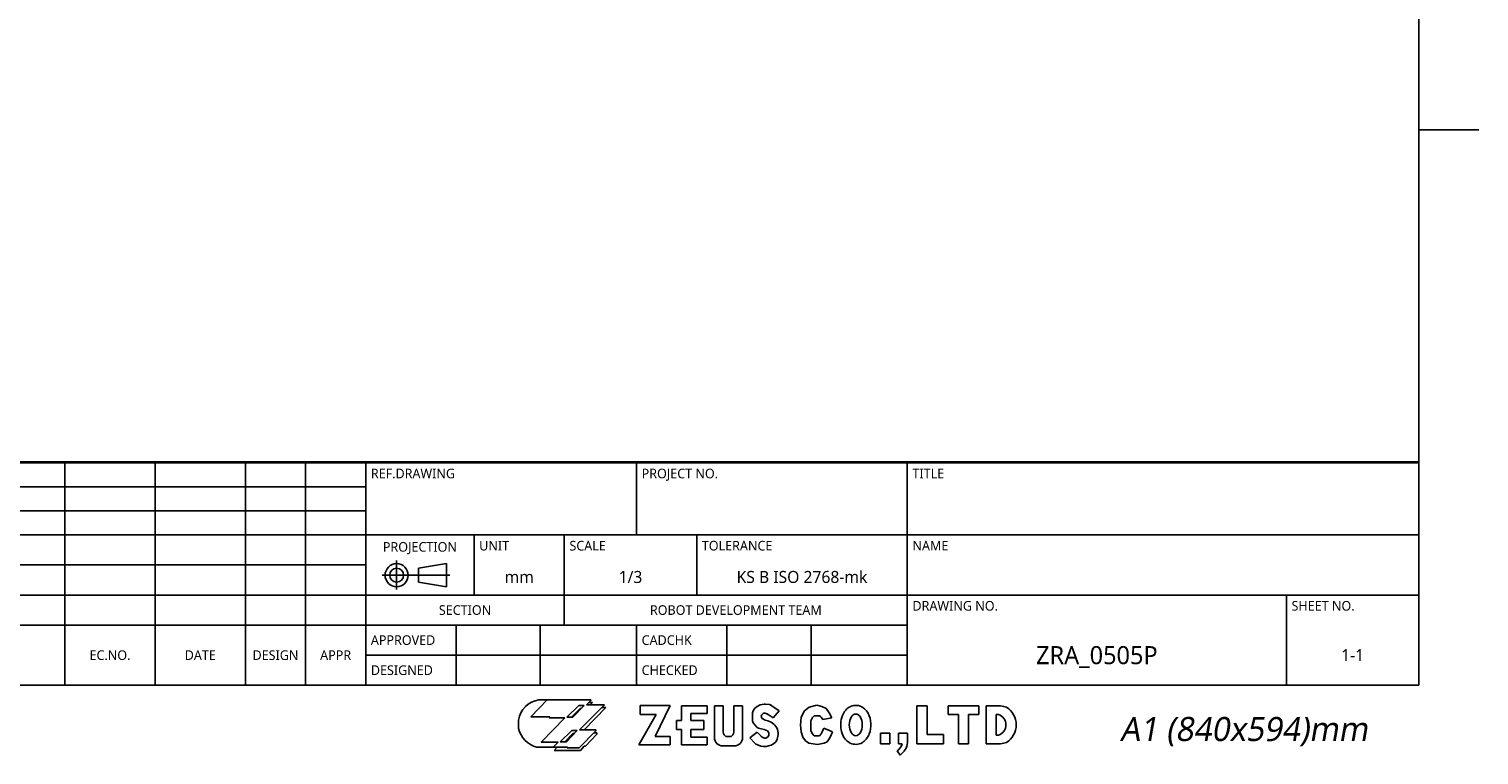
# Model space of a CAD drawing. Header units: millimetres. Extents: x 12 to 2508, y 25 to 1770.
# Tile 12 of 53: x 1767 to 2490, y 25 to 387. Entities that reach past the tile are written whole.
import ezdxf

# ---------------------------------------------------------------- set-up
doc = ezdxf.new("R2010")
doc.units = ezdxf.units.MM
doc.styles.add('TEXTSTYLE_2', font='malgun.ttf')
doc.styles.add('TEXTSTYLE_6', font='malgun.ttf')

# ---------------------------------------------------------------- blocks, each defined once
blk = doc.blocks.new('TABLE_BL0', base_point=(732.5, 38.56))
at = {"color": 134}
for p, q in [((820, 57.13), (645, 57.13)), ((645, 20), (645, 57.13)), ((820, 57), (645, 57)), ((690, 45), (690, 57)), ((735, 20), (735, 57)), ((820, 20), (820, 57.13)), ((820, 45), (645, 45)), ((663, 35), (663, 45)), ((678, 30), (678, 45)), ((700, 35), (700, 45)), ((820, 35), (645, 35)), ((798, 20), (798, 35)), ((735, 30), (645, 30)), ((660, 20), (660, 30)), ((674, 20), (674, 30)), ((690, 20), (690, 30)), ((705, 20), (705, 30)), ((719, 20), (719, 30)), ((735, 25), (645, 25)), ((820, 20), (645, 20))]:
    blk.add_line(p, q, dxfattribs=at)
at = {"color": 134, "line_spacing_factor": 0.9, "style": 'TEXTSTYLE_6'}
for s, insert, char_height, width, attachment_point in [('REF.DRAWING', (645.85, 56), 1.6, 14.4948, 1), ('PROJECT NO.', (690.85, 56), 1.6, 13.5763, 1), ('TITLE', (735.85, 56), 1.6, 5.1852, 1), ('PROJECTION', (654, 43.8), 1.6, 12.9067, 2), ('UNIT', (663.85, 44), 1.6, 5.043, 1), ('SCALE', (678.85, 44), 1.6, 6.2993, 1), ('TOLERANCE', (700.85, 44), 1.6, 12.2015, 1), ('NAME', (735.85, 44), 1.6, 6.3526, 1), ('1/3', (689, 39), 2, 4.163, 2), ('KS B ISO 2768-mk ', (717.5, 39), 2, 24.2148, 2), ('mm', (670.5, 39), 2, 4.8889, 2), ('DRAWING NO.', (735.85, 34), 1.6, 15.0815, 1), ('SHEET NO.', (798.85, 34), 1.6, 10.9926, 1), ('SECTION', (661.5, 33.3), 1.6, 8.9719, 2), ('ROBOT DEVELOPMENT TEAM', (706.5, 33.3), 1.6, 30.1096, 2), ('APPROVED', (645.85, 28.3), 1.6, 11.2296, 1), ('CADCHK', (690.85, 28.3), 1.6, 8.8, 1), ('ZRA_0505P', (766.5, 26.5), 3, 21.8778, 2), ('1-1', (809, 26), 2, 4.2074, 2), ('DESIGNED', (645.85, 23.3), 1.6, 10.5541, 1), ('CHECKED', (690.85, 23.3), 1.6, 9.6356, 1)]:
    blk.add_mtext(s, dxfattribs=dict(at, insert=insert, char_height=char_height, width=width, attachment_point=attachment_point))
blk = doc.blocks.new('TABLE_BL1', base_point=(587.5, 38.56))
at = {"color": 134}
for p, q in [((645, 57.13), (530, 57.13)), ((530, 20), (530, 57.13)), ((645, 57), (530, 57)), ((540, 20), (540, 57)), ((550, 20), (550, 57)), ((595, 20), (595, 57)), ((610, 20), (610, 57)), ((625, 20), (625, 57)), ((635, 20), (635, 57)), ((645, 20), (645, 57.13)), ((645, 53), (530, 53)), ((645, 49), (530, 49)), ((645, 45), (530, 45)), ((645, 40), (530, 40)), ((645, 35), (530, 35)), ((645, 30), (530, 30)), ((645, 20), (530, 20))]:
    blk.add_line(p, q, dxfattribs=at)
at = {"color": 134, "char_height": 1.6, "attachment_point": 2, "line_spacing_factor": 0.9, "style": 'TEXTSTYLE_6'}
for s, insert, width in [('NO.OF\\PREV.', (545, 27), 6.7319), ('SYM.', (535, 25.8), 4.9837), ('DESCRIPTION ', (572.5, 25.8), 14.5719), ('EC.NO.', (602.5, 25.8), 6.9511), ('DATE', (617.5, 25.8), 5.3926), ('DESIGN', (630, 25.8), 7.8104), ('APPR', (640, 25.8), 5.357)]:
    blk.add_mtext(s, dxfattribs=dict(at, insert=insert, width=width))
blk = doc.blocks.new('A_BL2', base_point=(653.37, 38.31))
at = {"color": 134}
for p, q in [((650.14, 40.72), (650.14, 35.91)), ((653.76, 39.46), (658.42, 40.22)), ((653.76, 39.46), (653.76, 37.14)), ((658.42, 36.38), (658.42, 40.22)), ((647.75, 38.3), (658.98, 38.3)), ((653.76, 37.14), (658.42, 36.38))]:
    blk.add_line(p, q, dxfattribs=at)
for radius in [1.92, 1.16]:
    blk.add_circle((650.14, 38.3), radius, dxfattribs=at)

msp = doc.modelspace()

# ---------------------------------------------------------------- linework, layer by layer
at = {"color": 7}
for p in [(2460, 1722), (30, 60)]:
    msp.add_line(p, (2460, 60), dxfattribs=at)
at = {"color": 134}
for p, q in [((2460, 337), (2490, 337)), ((2025.44, 52.69), (2017.3, 44.18)), ((2021.37, 52.69), (2025.39, 52.64)), ((2047.28, 52.69), (2025.44, 52.69)), ((2045.14, 50.23), (2047.28, 52.42)), ((2046.29, 51.41), (2047.97, 51.41)), ((2047.97, 51.41), (2046.85, 50.23)), ((2047.28, 52.42), (2047.28, 52.69)), ((2017.3, 44.18), (2026.72, 44.18)), ((2034.22, 43.75), (2022.44, 31.55)), ((2026.72, 44.18), (2026.4, 43.75)), ((2026.4, 43.75), (2034.22, 43.75)), ((2035.29, 44.08), (2041.18, 49.91)), ((2038.28, 44.08), (2035.29, 44.08)), ((2041.82, 48.36), (2037.58, 44.08)), ((2043.96, 49.91), (2038.28, 44.08)), ((2041.18, 49.91), (2043.96, 49.91)), ((2041.55, 37.76), (2054.08, 50.23)), ((2042.45, 48.36), (2041.82, 48.36)), ((2043.97, 37.76), (2054.77, 48.84)), ((2054.08, 50.23), (2045.14, 50.23)), ((2054.77, 48.84), (2052.68, 48.84)), ((2071.11, 30.21), (2079.78, 45.48)), ((2071.89, 49.96), (2086.79, 49.96)), ((2071.89, 45.48), (2071.89, 49.96)), ((2079.78, 45.48), (2071.89, 45.48)), ((2086.79, 49.96), (2079.29, 34.49)), ((2105.28, 49.77), (2092.34, 49.77)), ((2092.34, 49.77), (2092.34, 42.37)), ((2097.01, 45.87), (2105.28, 45.87)), ((2097.01, 42.37), (2097.01, 45.87)), ((2105.28, 45.87), (2105.28, 49.77)), ((2108.89, 49.77), (2113.17, 49.77)), ((2108.89, 49.77), (2108.89, 33.39)), ((2113.17, 49.77), (2113.17, 36.53)), ((2122.81, 49.77), (2118.52, 49.77)), ((2118.52, 49.77), (2118.52, 36.53)), ((2122.81, 49.77), (2122.81, 33.39)), ((2128.09, 47.23), (2127.81, 46.26)), ((2127.81, 46.26), (2127.81, 42.25)), ((2128.97, 48.52), (2128.09, 47.23)), ((2130.13, 49.46), (2128.97, 48.52)), ((2131.66, 50.24), (2130.13, 49.46)), ((2133.58, 50.58), (2131.66, 50.24)), ((2132.6, 45.43), (2132.89, 45.72)), ((2134.3, 50.58), (2133.58, 50.58)), ((2136.33, 50.33), (2134.3, 50.58)), ((2135.08, 45.7), (2138.04, 43.81)), ((2136.81, 50.18), (2136.33, 50.33)), ((2137.52, 49.8), (2136.81, 50.18)), ((2141.08, 47.29), (2137.52, 49.8)), ((2138.04, 43.81), (2141.08, 47.29)), ((2152.06, 44.1), (2151.8, 40.09)), ((2153.7, 47.18), (2152.06, 44.1)), ((2156.13, 49.02), (2153.7, 47.18)), ((2159.88, 50.01), (2156.13, 49.02)), ((2157.71, 43.83), (2156.92, 42.26)), ((2158.56, 44.75), (2157.71, 43.83)), ((2161.25, 44.75), (2158.56, 44.75)), ((2162.37, 49.35), (2159.88, 50.01)), ((2164.47, 48.43), (2162.37, 49.35)), ((2162.87, 42.84), (2167.43, 43.77)), ((2166.11, 46.26), (2164.47, 48.43)), ((2167.43, 43.77), (2166.11, 46.26)), ((2209.75, 49.67), (2214.88, 49.67)), ((2209.75, 30.82), (2209.75, 49.67)), ((2214.88, 49.67), (2214.88, 35.42)), ((2225.38, 49.67), (2240.68, 49.67)), ((2225.38, 45.33), (2225.38, 49.67)), ((2230.51, 45.33), (2225.38, 45.33)), ((2230.51, 30.82), (2230.51, 45.33)), ((2240.68, 45.33), (2235.56, 45.33)), ((2235.56, 45.33), (2235.56, 30.82)), ((2240.68, 49.67), (2240.68, 45.33)), ((2251.52, 49.67), (2244.23, 49.67)), ((2244.23, 49.67), (2244.23, 30.82)), ((2250.47, 45.33), (2249.35, 45.33)), ((2249.35, 45.33), (2249.35, 35.15)), ((2011.2, 42.6), (2011.2, 38.4)), ((2037.7, 37.49), (2031.97, 31.77)), ((2035.13, 31.77), (2040.43, 37.49)), ((2040.43, 37.49), (2037.7, 37.49)), ((2041.34, 28.72), (2049.63, 37.28)), ((2049.63, 37.76), (2041.55, 37.76)), ((2050.28, 36.26), (2048.65, 36.26)), ((2049.63, 37.28), (2049.63, 37.76)), ((2050.28, 35.62), (2050.28, 36.26)), ((2092.34, 42.37), (2089.9, 42.37)), ((2089.9, 42.37), (2089.9, 37.99)), ((2089.9, 37.99), (2092.34, 37.99)), ((2092.34, 37.99), (2092.34, 30.21)), ((2103.53, 42.37), (2097.01, 42.37)), ((2097.01, 37.89), (2103.53, 37.89)), ((2097.01, 34.1), (2097.01, 37.89)), ((2103.53, 37.89), (2103.53, 42.37)), ((2130.12, 36.6), (2126.46, 33.77)), ((2127.81, 42.25), (2128.15, 41.22)), ((2128.15, 41.22), (2128.94, 40.18)), ((2128.94, 40.18), (2130.22, 38.99)), ((2132.06, 34.52), (2130.12, 36.6)), ((2130.22, 38.99), (2130.88, 38.59)), ((2130.88, 38.59), (2132.13, 38.24)), ((2132.13, 38.24), (2133.61, 37.93)), ((2134.08, 42.63), (2132.94, 43.23)), ((2133.61, 37.93), (2135.35, 37.18)), ((2135.64, 42.2), (2134.08, 42.63)), ((2135.35, 37.18), (2135.61, 36.77)), ((2135.61, 36.77), (2135.76, 36.54)), ((2151.8, 40.09), (2152.06, 36.68)), ((2152.06, 36.68), (2152.91, 34.18)), ((2156.92, 37.33), (2156.92, 42.26)), ((2157.71, 35.76), (2156.92, 37.33)), ((2162.57, 36.68), (2162.04, 35.69)), ((2163.42, 38.51), (2162.57, 36.68)), ((2167.69, 36.68), (2163.42, 38.51)), ((2166.9, 34.84), (2167.69, 36.68)), ((2020.24, 29.04), (2035.61, 29.04)), ((2022.44, 31.55), (2030.95, 31.55)), ((2030.95, 31.55), (2028.43, 29.04)), ((2030.47, 29.04), (2028.92, 27.38)), ((2031.97, 31.77), (2035.13, 31.77)), ((2038.18, 35.89), (2034.23, 31.77)), ((2035.61, 29.04), (2035.34, 28.72)), ((2038.94, 35.89), (2038.18, 35.89)), ((2042.03, 27.38), (2043.85, 29.57)), ((2043.85, 29.57), (2044.49, 29.57)), ((2044.49, 29.57), (2050.28, 35.62)), ((2086.69, 30.21), (2071.11, 30.21)), ((2079.29, 34.49), (2086.69, 34.49)), ((2086.69, 34.49), (2086.69, 30.21)), ((2092.34, 30.21), (2105.28, 30.21)), ((2105.28, 34.1), (2097.01, 34.1)), ((2105.28, 30.21), (2105.28, 34.1)), ((2113.05, 29.82), (2118.64, 29.82)), ((2114.53, 34.49), (2117.16, 34.49)), ((2126.46, 33.77), (2128.95, 31.1)), ((2128.95, 31.1), (2129.52, 30.64)), ((2134.52, 33.64), (2133.94, 33.66)), ((2135.21, 34.11), (2134.52, 33.64)), ((2135.99, 34.98), (2135.21, 34.11)), ((2136.01, 35.73), (2135.99, 34.98)), ((2152.91, 34.18), (2154.23, 32.34)), ((2154.23, 32.34), (2155.87, 31.09)), ((2155.87, 31.09), (2160.2, 30.5)), ((2158.56, 34.84), (2157.71, 35.76)), ((2161.25, 34.84), (2158.56, 34.84)), ((2160.2, 30.5), (2163.62, 31.09)), ((2162.04, 35.69), (2161.25, 34.84)), ((2163.62, 31.09), (2165, 31.75)), ((2165, 31.75), (2166.11, 33.33)), ((2166.11, 33.33), (2166.9, 34.84)), ((2196.29, 36.07), (2191.69, 36.07)), ((2191.69, 36.07), (2191.69, 30.82)), ((2191.69, 30.82), (2196.29, 30.82)), ((2196.29, 30.82), (2196.29, 36.07)), ((2200.63, 36.07), (2205.16, 36.07)), ((2200.63, 36.07), (2200.63, 30.82)), ((2200.63, 30.82), (2202.42, 30.82)), ((2205.16, 36.07), (2205.16, 31.37)), ((2223.02, 30.82), (2209.75, 30.82)), ((2214.88, 35.42), (2223.02, 35.42)), ((2223.02, 35.42), (2223.02, 30.82)), ((2235.56, 30.82), (2230.51, 30.82)), ((2244.23, 30.82), (2251.52, 30.82)), ((2250.47, 35.15), (2249.35, 35.15)), ((2028.92, 27.38), (2042.03, 27.38)), ((2035.34, 28.72), (2041.34, 28.72)), ((2201.41, 25.2), (2199.91, 27.3))]:
    msp.add_line(p, q, dxfattribs=at)
for centre, radius, start, end in [((2022.97, 40.91), 11.89, 97.71868, 171.81467), ((2133.55, 44.47), 1.35, 134.74062, 219.1909), ((2134.19, 45.08), 2.24, 220.88185, 236.01823), ((2133.85, 44.75), 1.36, 72.29606, 134.73032), ((2133.33, 42.79), 3.39, 56.06187, 76.24254), ((2159.66, 41.77), 3.39, 18.43988, 61.85517), ((2248.84, 40.24), 5.34, 287.75009, 72.24991), ((2250.99, 40.03), 9.65, 68.74298, 86.87929), ((2248.84, 40.24), 10.44, 302.773, 57.227), ((2023.78, 41.51), 12.96, 193.85604, 254.1695), ((2115.9, 36.87), 2.75, 187.14569, 240.25657), ((2115.8, 36.87), 2.75, 299.74343, 352.85431), ((2133.8, 35.65), 6.8, 323.58635, 75.19713), ((2134.64, 35.76), 1.37, 358.24839, 34.75986), ((2112.72, 33.65), 3.84, 176.13465, 274.90829), ((2118.97, 33.65), 3.84, 265.09171, 3.86535), ((2133.74, 37.72), 8.24, 239.20005, 312.20086), ((2134.08, 36.45), 2.79, 222.20895, 267.14673), ((2196.37, 32.47), 6.27, 304.33206, 344.70985), ((2196.37, 32.47), 8.85, 304.70198, 352.8342), ((2250.99, 40.46), 9.65, 273.12071, 291.25702)]:
    msp.add_arc(centre, radius, start, end, dxfattribs=at)
msp.add_ellipse((2179.3, 40.24), major_axis=(0, 5.41), ratio=0.59491, dxfattribs=at)
msp.add_open_spline([(2179.3, 49.96), (2178.49, 49.96), (2177.68, 49.8), (2176.24, 49.22), (2175.6, 48.82), (2174.53, 47.91), (2174.08, 47.4), (2172.85, 45.66), (2172.33, 44.32), (2171.75, 41.56), (2171.69, 40.14), (2171.99, 37.47), (2172.32, 36.22), (2173.33, 34.06), (2173.96, 33.11), (2175.5, 31.7), (2176.31, 31.17), (2178.21, 30.52), (2179.29, 30.42), (2181.33, 30.76), (2182.26, 31.17), (2183.78, 32.24), (2184.38, 32.88), (2185.36, 34.24), (2185.73, 34.96), (2186.66, 37.36), (2186.91, 39.14), (2186.73, 42.66), (2186.32, 44.41), (2184.99, 46.83), (2184.39, 47.63), (2182.8, 49), (2181.78, 49.58), (2180.18, 49.92), (2179.74, 49.96), (2179.3, 49.96)], degree=3, knots=[0, 0, 0, 0, 0.233163, 0.233163, 0.466326, 0.466326, 0.699489, 0.699489, 1.229357, 1.229357, 1.759225, 1.759225, 2.239863, 2.239863, 2.642737, 2.642737, 2.94077, 2.94077, 3.238803, 3.238803, 3.536836, 3.536836, 3.834869, 3.834869, 4.132902, 4.132902, 4.795938, 4.795938, 5.458973, 5.458973, 5.808158, 5.808158, 6.157343, 6.157343, 6.283185, 6.283185, 6.283185, 6.283185], dxfattribs=at)

# ---------------------------------------------------------------- block references
at = {"xscale": 3, "yscale": 3, "zscale": 3}
for name, p in [('TABLE_BL1', (1762.5, 115.69)), ('TABLE_BL0', (2197.5, 115.69)), ('A_BL2', (1960.1, 114.93))]:
    msp.add_blockref(name, p, dxfattribs=at)

# ---------------------------------------------------------------- texts
at = {"color": 134, "insert": (2372.74, 44.17), "char_height": 12, "width": 192.6667, "attachment_point": 2, "line_spacing_factor": 0.9, "style": 'TEXTSTYLE_2'}
msp.add_mtext('\\Q10.0;A1 (840x594)mm', dxfattribs=at)

doc.saveas('drawing.dxf')
